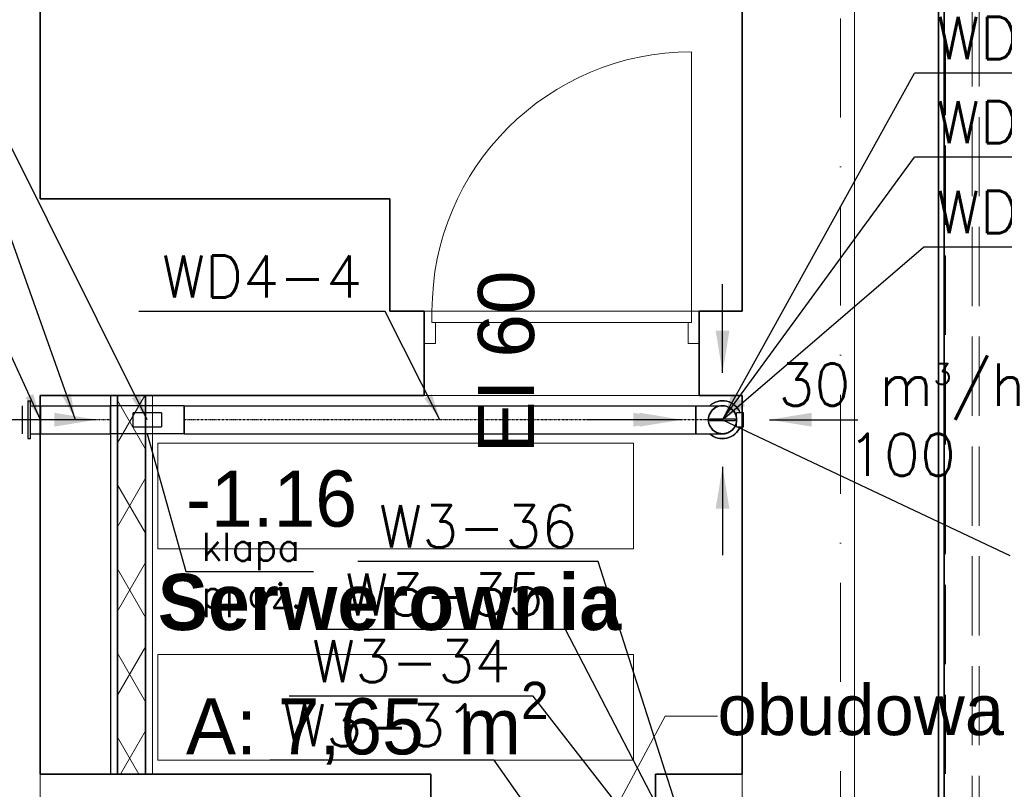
# Model space of a CAD drawing. Header units: millimetres. Extents: x -8078 to 234695, y -4319 to 602442.
# Tile 97 of 152: x 107137 to 110644, y 254708 to 257450. Entities that reach past the tile are written whole.
import ezdxf

# ---------------------------------------------------------------- set-up
doc = ezdxf.new("R2010")
doc.units = ezdxf.units.MM
doc.header["$MEASUREMENT"] = 0
for name, pattern in [('DASHDOT', [1, 0.5, -0.25, 0, -0.25]), ('Krawędzie ukryte', [3.912222, 2.822222, -1.09]), ('Kropki i Kreski', [6.702778, 3.527778, -1.763889, 0, -1.411111])]:
    doc.linetypes.add(name, pattern=pattern)
for name, color, linetype in [('#IS_wentylacja_opisy_bud', 7, 'Continuous'), ('#podkład', 252, 'Continuous'), ('- A - ocieplenie', 7, 'Continuous'), ('- strefy pomieszczeń', 7, 'Continuous'), ('2D - Rysunki i Obrazki', 7, 'Continuous'), ('Drzwi Archicad', 7, 'Continuous'), ('FLUID-W3-150-NUM', 7, 'Continuous'), ('FLUID-WD4', 7, 'Continuous'), ('FLUID-WD4-150-ARRDU', 7, 'Continuous'), ('FLUID-WD4-150-ARRGR', 7, 'Continuous'), ('FLUID-WD4-150-NUM', 7, 'Continuous'), ('FLUID-WD4-SYM', 7, 'Continuous'), ('Konstrukcja - Siatka mod', 7, 'Continuous'), ('Konstrukcja - Stropy', 7, 'Continuous'), ('Konstrukcja - Ściany działowe', 7, 'Continuous'), ('Konstrukcja - Ściany nośne wew..P', 7, 'Continuous'), ('Konstrukcja - Ściany zewnętrzne', 7, 'Continuous'), ('Opisy - Etykiety', 7, 'Continuous'), ('Znaczniki drzwi Archicada', 7, 'Continuous')]:
    doc.layers.add(name, color=color, linetype=linetype)
doc.styles.add('FDBES', font='simplex.shx')
doc.styles.add('STYL_AUTOMATYCZNY_1', font='arial.ttf')
doc.styles.add('STYL_AUTOMATYCZNY_10', font='txt')
doc.styles.add('STYL_AUTOMATYCZNY_6', font='txt')
doc.styles.add('STYL_AUTOMATYCZNY_9', font='txt')
doc.dimstyles.new('FDBES', dxfattribs={"dimscale": 50, "dimtxt": 4, "dimasz": 2.5, "dimexe": 0.8, "dimexo": 2, "dimgap": 1, "dimtad": 1, "dimdsep": 46, "dimtxsty": 'FDBES', "dimcen": 2.5, "dimclrd": 4, "dimclre": 5, "dimadec": 0, "dimazin": 0, "dimtfac": 1, "dimtmove": 0, "dimatfit": 3, "dimfxl": 1, "dimarcsym": 0})

# ---------------------------------------------------------------- blocks, each defined once
blk = doc.blocks.new('SDFGHB')
at = {"layer": 'Konstrukcja - Ściany działowe', "linetype": 'Continuous', "lineweight": 13}
h = blk.add_hatch(dxfattribs=at)
h.set_pattern_fill('Izolacja_miękka_0001', color=252, style=0, pattern_type=2)
h.set_pattern_definition([(60, (-208051.03, 747718.21), (-129.90381, 75), []), (120, (-208051.03, 747718.21), (129.90381, 75), [])])
h.paths.add_polyline_path([(47092.6, 467790.5), (47092.6, 466440.5), (47192.6, 466440.5), (47192.6, 467790.5)])
at = {"layer": '- A - ocieplenie', "color": 252, "linetype": 'Continuous', "lineweight": 35, "ltscale": 100, "flags": 128}
for points in [[(50017.6, 471809.9), (50017.6, 459110.5)], [(50037.6, 459110.5), (50037.6, 471809.9)]]:
    blk.add_lwpolyline(points, dxfattribs=at)
at = {"layer": '- A - ocieplenie', "color": 252, "linetype": 'Krawędzie ukryte', "lineweight": 20, "ltscale": 100, "flags": 128}
for points in [[(50017.6, 471809.9), (50017.6, 459110.5)], [(50041.7, 471809.9), (50041.7, 459110.5)], [(50137.6, 459110.5), (50137.6, 471809.9)], [(50161.7, 459110.5), (50161.7, 471809.9)]]:
    blk.add_lwpolyline(points, dxfattribs=at)
at = {"layer": '- strefy pomieszczeń', "color": 252, "linetype": 'Continuous', "lineweight": 13, "ltscale": 100}
for p, q in [((47236.6, 467619.6), (48930.9, 467619.6)), ((47236.6, 467243.2), (47236.6, 467619.6)), ((48930.9, 467619.6), (48930.9, 467243.2)), ((48930.9, 467243.2), (47236.6, 467243.2)), ((47236.6, 466866.7), (48930.9, 466866.7)), ((47236.6, 466490.2), (47236.6, 466866.7)), ((48930.9, 466866.7), (48930.9, 466490.2)), ((48930.9, 466490.2), (47236.6, 466490.2))]:
    blk.add_line(p, q, dxfattribs=at)
at = {"layer": '2D - Rysunki i Obrazki', "color": 252, "linetype": 'Continuous', "lineweight": 13, "ltscale": 100, "flags": 128}
blk.add_lwpolyline([(46817.6, 467790.5), (49317.6, 467790.5), (49317.6, 463960.5), (46817.6, 463960.5)], close=True, dxfattribs=at)
at = {"layer": 'Drzwi Archicad', "color": 252, "linetype": 'Continuous', "lineweight": 13, "ltscale": 100}
for p, q in [((49137.1, 468090.5), (49137.1, 469014.5)), ((48213.1, 468090.5), (48185.1, 468090.5)), ((48185.1, 468090.5), (48185.1, 467975.5)), ((48213.1, 468050.5), (48213.1, 468090.5)), ((48213.1, 468090.5), (49137.1, 468090.5)), ((48213.1, 468050.5), (48213.1, 468090.5)), ((49165.1, 468090.5), (49137.1, 468090.5)), ((49137.1, 468090.5), (49137.1, 468050.5)), ((49137.1, 468090.5), (49137.1, 468050.5)), ((49165.1, 467975.5), (49165.1, 468090.5)), ((48225.1, 468050.5), (48213.1, 468050.5)), ((49137.1, 468050.5), (48213.1, 468050.5)), ((48225.1, 467975.5), (48225.1, 468050.5)), ((49137.1, 468050.5), (49125.1, 468050.5)), ((49125.1, 468050.5), (49125.1, 467975.5)), ((48185.1, 467975.5), (48225.1, 467975.5)), ((49125.1, 467975.5), (49165.1, 467975.5))]:
    blk.add_line(p, q, dxfattribs=at)
at = {"layer": 'Drzwi Archicad', "color": 252, "linetype": 'Continuous', "lineweight": 35, "ltscale": 100}
for p, q in [((48185.1, 468090.5), (48185.1, 467975.5)), ((48185.1, 468090.5), (48185.1, 467975.5)), ((49165.1, 468090.5), (49165.1, 467975.5)), ((49165.1, 468090.5), (49165.1, 467975.5)), ((48185.1, 467975.5), (48185.1, 467790.5)), ((49165.1, 467975.5), (49165.1, 467790.5)), ((48208.7, 466140.5), (48208.7, 466440.5)), ((49008.7, 466140.5), (49008.7, 466440.5))]:
    blk.add_line(p, q, dxfattribs=at)
at = {"layer": 'Drzwi Archicad', "color": 252, "linetype": 'Continuous', "lineweight": 13, "ltscale": 100}
blk.add_arc((49137.1, 468090.5), 924, 90, 180, dxfattribs=at)
at = {"layer": 'Konstrukcja - Siatka mod', "color": 252, "linetype": 'Kropki i Kreski', "lineweight": 13, "ltscale": 100}
blk.add_line((49667.6, 474496.4), (49667.6, 457531.6), dxfattribs=at)
at = {"layer": 'Konstrukcja - Stropy', "color": 252, "linetype": 'Continuous', "lineweight": 13, "ltscale": 100, "flags": 128}
blk.add_lwpolyline([(22777.6, 458509.7), (34592.6, 458509.7), (34592.6, 463961.5), (37297.6, 463961.5), (37297.6, 458509.7), (49718.3, 458509.7), (49718.3, 471788.6), (40377.6, 471788.6), (40377.6, 466428.5), (30297.6, 466428.5), (30297.6, 467849.4), (22777.6, 467849.4)], close=True, dxfattribs=at)
at = {"layer": 'Konstrukcja - Ściany działowe', "color": 252, "linetype": 'Continuous', "lineweight": 35, "ltscale": 100}
for p, q in [((47092.6, 467790.5), (47092.6, 466440.5)), ((47192.6, 466440.5), (47192.6, 467790.5)), ((47092.6, 466440.5), (47192.6, 466440.5))]:
    blk.add_line(p, q, dxfattribs=at)
at = {"layer": 'Konstrukcja - Ściany działowe', "color": 252, "linetype": 'Continuous', "lineweight": 13, "ltscale": 100}
blk.add_line((47067.6, 466440.5), (47092.6, 466440.5), dxfattribs=at)
at = {"layer": 'Konstrukcja - Ściany działowe', "color": 252, "linetype": 'Continuous', "lineweight": 25, "ltscale": 100}
blk.add_line((47192.6, 466440.5), (47217.6, 466440.5), dxfattribs=at)
at = {"layer": 'Konstrukcja - Ściany działowe', "color": 252, "linetype": 'Continuous', "lineweight": 25, "ltscale": 100, "flags": 128}
for points in [[(47067.6, 467790.5), (47067.6, 466440.5)], [(47192.6, 467790.5), (47217.6, 467790.5)]]:
    blk.add_lwpolyline(points, dxfattribs=at)
at = {"layer": 'Konstrukcja - Ściany działowe', "color": 252, "linetype": 'Continuous', "lineweight": 13, "ltscale": 100, "flags": 128}
for points in [[(47067.6, 467790.5), (47092.6, 467790.5)], [(47217.6, 466440.5), (47217.6, 467790.5)]]:
    blk.add_lwpolyline(points, dxfattribs=at)
at = {"layer": 'Konstrukcja - Ściany działowe', "color": 252, "linetype": 'Continuous', "lineweight": 35, "ltscale": 100, "flags": 128}
blk.add_lwpolyline([(47092.6, 467790.5), (47192.6, 467790.5)], dxfattribs=at)
at = {"layer": 'Konstrukcja - Ściany nośne wew..P', "color": 252, "linetype": 'Continuous', "lineweight": 35, "ltscale": 100}
for p, q in [((48185.1, 468090.5), (48185.1, 467975.5)), ((49165.1, 468090.5), (49165.1, 467975.5)), ((48185.1, 467975.5), (48185.1, 467790.5)), ((49165.1, 467975.5), (49165.1, 467790.5)), ((48208.7, 466140.5), (48208.7, 466440.5)), ((49008.7, 466140.5), (49008.7, 466440.5))]:
    blk.add_line(p, q, dxfattribs=at)
at = {"layer": 'Konstrukcja - Ściany nośne wew..P', "color": 252, "linetype": 'Continuous', "lineweight": 35, "ltscale": 100, "flags": 128}
for points in [[(46817.6, 468490.5), (46817.6, 469291.8)], [(48062.6, 468490.5), (46817.6, 468490.5)], [(48062.6, 468090.5), (48062.6, 468490.5)], [(48185.1, 468090.5), (48062.6, 468090.5)], [(49317.6, 468090.5), (49165.1, 468090.5)], [(46817.6, 466440.5), (46817.6, 467790.5)], [(46817.6, 467790.5), (48062.6, 467790.5)], [(48062.6, 467790.5), (48185.1, 467790.5)], [(49165.1, 467790.5), (49317.6, 467790.5)], [(48208.7, 466440.5), (46817.6, 466440.5)], [(49317.6, 466440.5), (49008.7, 466440.5)]]:
    blk.add_lwpolyline(points, dxfattribs=at)
at = {"layer": 'Konstrukcja - Ściany zewnętrzne', "color": 252, "linetype": 'Continuous', "lineweight": 35, "ltscale": 100, "flags": 128}
for points in [[(50017.6, 458490.5), (50017.6, 471810.5)], [(49317.6, 471390.5), (49317.6, 468090.5)], [(49317.6, 467790.5), (49317.6, 466440.5)]]:
    blk.add_lwpolyline(points, dxfattribs=at)
at = {"layer": 'Opisy - Etykiety', "color": 252, "linetype": 'Continuous', "lineweight": 13, "ltscale": 100}
for p, q in [((48811.7, 466215.9), (49044.1, 466647.8)), ((49044.1, 466647.8), (49230.1, 466647.8))]:
    blk.add_line(p, q, dxfattribs=at)
at = {"layer": '- strefy pomieszczeń', "color": 252, "linetype": 'Continuous', "lineweight": 13, "char_height": 200, "attachment_point": 1}
for s, insert, style in [('\\A1;{\\pql;\\pt0,500;\\fGeneva CE|b0|i0|c0|p0;\\W1.000000;A: 7,75\\fGeneva CE|b0|i0|c0|p0;\\W1.000000;\\A1{\\H.66x;\\S^  ;}\\fGeneva CE|b0|i0|c0|p0;\\W1.000000; m\\fGeneva CE|b0|i0|c0|p0;\\W1.000000;\\A1{\\H.66x;\\S2^  ;}}', (47451.8, 469531), 'STYL_AUTOMATYCZNY_6'), ('\\A1;{\\pql;\\pt0,500;\\fGeneva CE|b0|i0|c0|p0;\\W1.000000;-1.16\\fGeneva CE|b0|i0|c0|p0;\\W1.000000;\\A1{\\H.66x;\\S^  ;}\\fGeneva CE|b0|i0|c0|p0;\\W1.000000;\\fGeneva CE|b0|i0|c0|p0;\\W1.000000;\\A1{\\H.66x;\\S^  ;}}', (47336.6, 467522.7), 'STYL_AUTOMATYCZNY_6'), ('\\A1;{\\pql;\\pt0,500;\\fGeneva CE|b1|i0|c0|p0;\\W1.000000;Serwerownia\\fGeneva CE|b1|i0|c0|p0;\\W1.000000;\\A1{\\H.66x;\\S^  ;}\\fGeneva CE|b1|i0|c0|p0;\\W1.000000;\\fGeneva CE|b1|i0|c0|p0;\\W1.000000;\\A1{\\H.66x;\\S^  ;}}', (47236.6, 467154.2), 'STYL_AUTOMATYCZNY_9'), ('\\A1;{\\pql;\\pt0,500;\\fGeneva CE|b0|i0|c0|p0;\\W1.000000;A: 7,65\\fGeneva CE|b0|i0|c0|p0;\\W1.000000;\\A1{\\H.66x;\\S^  ;}\\fGeneva CE|b0|i0|c0|p0;\\W1.000000; m\\fGeneva CE|b0|i0|c0|p0;\\W1.000000;\\A1{\\H.66x;\\S2^  ;}}', (47336.6, 466769.8), 'STYL_AUTOMATYCZNY_6')]:
    blk.add_mtext(s, dxfattribs=dict(at, insert=insert, style=style))
at = {"layer": 'Opisy - Etykiety', "color": 252, "linetype": 'Continuous', "lineweight": 13, "insert": (49230.1, 466668.6), "char_height": 180, "attachment_point": 4, "style": 'STYL_AUTOMATYCZNY_10'}
blk.add_mtext('\\A1;{\\pql;\\pt987.778,1975.56,2963.33,3951.11,4938.89,5926.67,6914.44,7902.22,8890,9877.78,10865.6;\\fHelvetica|b0|i0|c238|p0;\\W1.000000;obudowa EI\\fHelvetica|b0|i0|c238|p0;\\W1.000000;12\\fHelvetica|b0|i0|c238|p0;\\W1.000000;0}', dxfattribs=at)
at = {"layer": 'Znaczniki drzwi Archicada', "color": 252, "linetype": 'Continuous', "lineweight": 35, "insert": (48579.6, 467583.2), "char_height": 200, "attachment_point": 7, "rotation": 90, "style": 'STYL_AUTOMATYCZNY_1'}
blk.add_mtext('\\A1;{\\pql;\\pt0;\\fArial|b0|i0|c238|p0;\\W1.000000;EI 60\\fArial|b0|i0|c238|p0;\\W1.000000;\\fArial|b0|i0|c238|p0;\\H0.666667x;\\W1.000000;\\fArial|b0|i0|c238|p0;\\H1.500000x;\\W1.000000;}', dxfattribs=at)
blk = doc.blocks.new('*U84768')
at = {"color": 14, "linetype": 'Continuous', "lineweight": -2}
for p, q in [((0, 95, 50), (0, 95)), ((0, 95), (0, 95, -50))]:
    blk.add_line(p, q, dxfattribs=at)
at = {"color": 0, "linetype": 'ByBlock', "lineweight": -2}
for p, q in [((0, 95, 50), (0, 0, 50)), ((0, 95, -50), (0, 0, -50))]:
    blk.add_line(p, q, dxfattribs=at)
at = {"color": 14, "linetype": 'Continuous', "lineweight": -3, "extrusion": (1, 1.83697e-16, 4.43195e-29)}
blk.add_ellipse((0, 0), major_axis=(0, 50), ratio=1, start_param=0, end_param=3.141593, dxfattribs=at)
at = {"color": 14, "linetype": 'Continuous', "lineweight": -3, "extrusion": (1, 1.83697e-16, -9.82189e-29)}
blk.add_ellipse((0, 0), major_axis=(0, -50), ratio=1, start_param=0, end_param=3.141593, dxfattribs=at)
at = {"color": 14, "linetype": 'Continuous', "lineweight": -2, "extrusion": (-1, -1.83697e-16, 1.6952e-28)}
blk.add_ellipse((0, 0), major_axis=(0, -50), ratio=1, start_param=0, end_param=3.141593, dxfattribs=at)
at = {"color": 14, "linetype": 'Continuous', "lineweight": -2, "extrusion": (-1, -1.83697e-16, -1.1562e-28)}
blk.add_ellipse((0, 0), major_axis=(0, 50), ratio=1, start_param=0, end_param=3.141593, dxfattribs=at)
at = {"layer": 'FLUID-WD4-SYM', "color": 2, "linetype": 'DASHDOT', "lineweight": -3}
for p, q in [((0, 50), (0, 95)), ((0, 0), (0, 50))]:
    blk.add_line(p, q, dxfattribs=at)
blk = doc.blocks.new('*U84767')
at = {"color": 0, "linetype": 'ByBlock', "lineweight": -2}
for p, q in [((0, 25, 75), (0, 25, 50)), ((0, -25, 75), (0, 25, 75)), ((0, -25, 50), (0, 25, 50)), ((0, 2.5), (0, 2.5, -45)), ((0, 2.5, 45), (0, 2.5)), ((0, 2.5, -45), (0, -2.5, -45)), ((0, 2.5, 45), (0, -2.5, 45)), ((0, -2.5, -45), (0, -2.5)), ((0, -2.5), (0, -2.5, 45)), ((0, -25, 50), (0, -25, 75))]:
    blk.add_line(p, q, dxfattribs=at)
at = {"color": 14, "linetype": 'Continuous', "lineweight": -3, "extrusion": (1, -9.05696e-48, 1.83697e-16)}
for major_axis in [(0, 0, -50), (0, 0, 50)]:
    blk.add_ellipse((0, 0), major_axis=major_axis, ratio=1, start_param=0, end_param=3.141593, dxfattribs=at)
at = {"color": 14, "linetype": 'Continuous', "lineweight": -2, "extrusion": (-1, -1.4257e-28, -1.83697e-16)}
blk.add_ellipse((0, 0), major_axis=(0, 0, 50), ratio=1, start_param=0, end_param=3.141593, dxfattribs=at)
at = {"color": 14, "linetype": 'Continuous', "lineweight": -2, "extrusion": (-1, 1.4257e-28, -1.83697e-16)}
blk.add_ellipse((0, 0), major_axis=(0, 0, -50), ratio=1, start_param=0, end_param=3.141593, dxfattribs=at)
blk = doc.blocks.new('*U84766')
at = {"color": 0, "linetype": 'ByBlock', "lineweight": -2, "extrusion": (1.05988e-16, -4.17894e-17, -1)}
blk.add_ellipse((0, 0), major_axis=(-62.8, 24.8), ratio=1, start_param=0, end_param=1.93185, dxfattribs=at)
at = {"color": 0, "linetype": 'ByBlock', "lineweight": -2}
for major_axis, end_param in [((45.3, 50), 1.93185), ((-62.6, -25.2), 1.92417)]:
    blk.add_ellipse((0, 0), major_axis=major_axis, ratio=1, start_param=0, end_param=end_param, dxfattribs=at)
at = {"color": 14, "linetype": 'Continuous', "lineweight": -3, "extrusion": (1.22465e-16, 2.99952e-32, -1)}
for major_axis in [(-50, 0), (50, 0)]:
    blk.add_ellipse((0, 0), major_axis=major_axis, ratio=1, start_param=0, end_param=3.141593, dxfattribs=at)
at = {"color": 14, "linetype": 'Continuous', "lineweight": -3}
for major_axis in [(50, 0), (-50, 0)]:
    blk.add_ellipse((0, 0), major_axis=major_axis, ratio=1, start_param=0, end_param=3.141593, dxfattribs=at)
at = {"color": 0, "linetype": 'ByBlock', "lineweight": -2, "extrusion": (5.52687e-17, -6.09412e-17, -1)}
blk.add_ellipse((0, 0), major_axis=(45.3, -50), ratio=1, start_param=0, end_param=1.92417, dxfattribs=at)
blk = doc.blocks.new('*U84756')
at = {"color": 14, "linetype": 'Continuous', "lineweight": -2}
for p, q in [((-125, 49.8), (-125, 50)), ((-125, 0), (-125, 49.8)), ((125, 50), (125, 49.8)), ((125, 49.8), (125, 0)), ((-125, -49.8), (-125, 0)), ((125, 0), (125, -49.8)), ((-125, -50), (-125, -49.8)), ((125, -49.8), (125, -50))]:
    blk.add_line(p, q, dxfattribs=at)
at = {"color": 0, "linetype": 'ByBlock', "lineweight": -2}
for p, q in [((125, 50), (-125, 50)), ((125, -50), (-125, -50))]:
    blk.add_line(p, q, dxfattribs=at)
at = {"layer": 'FLUID-WD4-SYM', "color": 2, "linetype": 'DASHDOT', "lineweight": -3}
blk.add_line((-125, 0), (125, 0), dxfattribs=at)
blk = doc.blocks.new('*U84755')
at = {"color": 0, "linetype": 'ByBlock', "lineweight": -2}
for p, q in [((0, 67.5, 45), (0, 0, 45)), ((0, 0, 35), (0, 67.5, 35)), ((0, 67.5, 45), (0, 67.5, 35)), ((0, 50, 35), (0, 50)), ((0, 50, 65), (0, 0, 65)), ((0, -67.5, 35), (0, 0, 35)), ((0, 0, 45), (0, -67.5, 45)), ((0, 0, 65), (0, -50, 65)), ((0, -50, 35), (0, -50)), ((0, -67.5, 45), (0, -67.5, 35))]:
    blk.add_line(p, q, dxfattribs=at)
at = {"color": 14, "linetype": 'Continuous', "lineweight": -2}
for p, q in [((0, 50), (0, 0)), ((0, 0), (0, -50))]:
    blk.add_line(p, q, dxfattribs=at)
blk = doc.blocks.new('*U84753')
at = {"color": 14, "linetype": 'Continuous', "lineweight": -2}
for p, q in [((-131, 50), (-131, 49.8)), ((-131, 49.8), (-131, 0)), ((131, 49.8), (131, 50)), ((131, 0), (131, 49.8)), ((-131, 0), (-131, -49.8)), ((131, -49.8), (131, 0)), ((-131, -49.8), (-131, -50)), ((131, -50), (131, -49.8))]:
    blk.add_line(p, q, dxfattribs=at)
at = {"color": 0, "linetype": 'ByBlock', "lineweight": -2}
for p, q in [((131, 50), (-131, 50)), ((50, 25), (-50, 25)), ((-50, -25), (-50, 25)), ((50, 25), (50, -25)), ((-50, -25), (50, -25)), ((131, -50), (-131, -50))]:
    blk.add_line(p, q, dxfattribs=at)
blk = doc.blocks.new('*U84765')
at = {"color": 14, "linetype": 'Continuous', "lineweight": -2}
for p, q in [((-911.5, 49.8), (-911.5, 50)), ((-911.5, 0), (-911.5, 49.8)), ((911.5, 50), (911.5, 49.8)), ((911.5, 49.8), (911.5, 0)), ((-911.5, -49.8), (-911.5, 0)), ((911.5, 0), (911.5, -49.8)), ((-911.5, -50), (-911.5, -49.8)), ((911.5, -49.8), (911.5, -50))]:
    blk.add_line(p, q, dxfattribs=at)
at = {"color": 0, "linetype": 'ByBlock', "lineweight": -2}
for p, q in [((911.5, 50), (-911.5, 50)), ((911.5, -50), (-911.5, -50))]:
    blk.add_line(p, q, dxfattribs=at)
at = {"layer": 'FLUID-WD4-SYM', "color": 2, "linetype": 'DASHDOT', "lineweight": -3}
blk.add_line((-911.5, 0), (911.5, 0), dxfattribs=at)
blk = doc.blocks.new('*U56554')
at = {"color": 5, "lineweight": -2}
blk.add_leader([(0, 0), (-315, 0)], dimstyle='FDBES', override={"dimscale": 60, "dimclrd": 5}, dxfattribs=at)
blk = doc.blocks.new('*U56565')
at = {"color": 5, "lineweight": -2}
blk.add_leader([(0, 0), (-315, 0)], dimstyle='FDBES', override={"dimscale": 60, "dimclrd": 5}, dxfattribs=at)
blk = doc.blocks.new('*U56611')
at = {"color": 7, "lineweight": -2}
blk.add_line((-252.8, 551.7), (-1058.5, 551.7), dxfattribs=at)
at = {"color": 0, "lineweight": -2, "insert": (-655.6, 551.7), "char_height": 150, "attachment_point": 5, "style": 'FDBES'}
blk.add_mtext('WD4-1\\P ', dxfattribs=at)
at = {"color": 7, "lineweight": -2}
blk.add_leader([(0, 0), (-252.8, 551.7)], dimstyle='FDBES', override={"dimscale": 37.5, "dimclrd": 7, "dimclre": 7}, dxfattribs=at)
blk = doc.blocks.new('*U56612')
at = {"color": 7, "lineweight": -2}
blk.add_line((-300.7, 845), (-1170.7, 845), dxfattribs=at)
at = {"color": 0, "lineweight": -2, "insert": (-735.7, 845), "char_height": 150, "attachment_point": 5, "style": 'FDBES'}
blk.add_mtext('WD4-2\\P ', dxfattribs=at)
at = {"color": 7, "lineweight": -2}
blk.add_leader([(0, 0), (-300.7, 845)], dimstyle='FDBES', override={"dimscale": 37.5, "dimclrd": 7, "dimclre": 7}, dxfattribs=at)
blk = doc.blocks.new('*U56613')
at = {"color": 7, "lineweight": -2}
blk.add_line((-556.7, 1115), (-1426.7, 1115), dxfattribs=at)
at = {"color": 0, "lineweight": -2, "insert": (-991.7, 1115), "char_height": 150, "attachment_point": 5, "style": 'FDBES'}
blk.add_mtext('WD4-3\\P ', dxfattribs=at)
at = {"color": 7, "lineweight": -2}
blk.add_leader([(0, 0), (-556.7, 1115)], dimstyle='FDBES', override={"dimscale": 37.5, "dimclrd": 7, "dimclre": 7}, dxfattribs=at)
blk = doc.blocks.new('*U56614')
at = {"color": 7, "lineweight": -2}
blk.add_line((-195.6, 385), (-1072.8, 385), dxfattribs=at)
at = {"color": 0, "lineweight": -2, "insert": (-634.2, 385), "char_height": 150, "attachment_point": 5, "style": 'FDBES'}
blk.add_mtext('WD4-4\\P ', dxfattribs=at)
at = {"color": 7, "lineweight": -2}
blk.add_leader([(0, 0), (-195.6, 385)], dimstyle='FDBES', override={"dimscale": 37.5, "dimclrd": 7, "dimclre": 7}, dxfattribs=at)
blk = doc.blocks.new('*U56615')
at = {"color": 7, "lineweight": -2}
blk.add_line((1554.3, 935), (684.3, 935), dxfattribs=at)
at = {"color": 0, "lineweight": -2, "insert": (1119.3, 935), "char_height": 150, "attachment_point": 5, "style": 'FDBES'}
blk.add_mtext('WD4-5\\P ', dxfattribs=at)
at = {"color": 7, "lineweight": -2}
blk.add_leader([(0, 0), (684.3, 935)], dimstyle='FDBES', override={"dimscale": 37.5, "dimclrd": 7, "dimclre": 7}, dxfattribs=at)
blk = doc.blocks.new('*U56616')
at = {"color": 7, "lineweight": -2}
blk.add_line((1522.1, 615), (716.4, 615), dxfattribs=at)
at = {"color": 0, "lineweight": -2, "insert": (1119.3, 615), "char_height": 150, "attachment_point": 5, "style": 'FDBES'}
blk.add_mtext('WD4-1\\P ', dxfattribs=at)
at = {"color": 7, "lineweight": -2}
blk.add_leader([(0, 0), (716.4, 615)], dimstyle='FDBES', override={"dimscale": 37.5, "dimclrd": 7, "dimclre": 7}, dxfattribs=at)
blk = doc.blocks.new('*U56617')
at = {"color": 7, "lineweight": -2}
blk.add_line((1554.3, 1235.3), (684.3, 1235.3), dxfattribs=at)
at = {"color": 0, "lineweight": -2, "insert": (1119.3, 1235.3), "char_height": 150, "attachment_point": 5, "style": 'FDBES'}
blk.add_mtext('WD4-3\\P ', dxfattribs=at)
at = {"color": 7, "lineweight": -2}
blk.add_leader([(0, 0), (684.3, 1235.3)], dimstyle='FDBES', override={"dimscale": 37.5, "dimclrd": 7, "dimclre": 7}, dxfattribs=at)
blk = doc.blocks.new('*U84769')
at = {"color": 5, "lineweight": -2}
blk.add_leader([(0, 0), (315, 0)], dimstyle='FDBES', override={"dimscale": 60, "dimclrd": 5}, dxfattribs=at)
blk = doc.blocks.new('*U84770')
at = {"color": 5, "lineweight": -2}
blk.add_leader([(0, 0), (-315, 0)], dimstyle='FDBES', override={"dimscale": 60, "dimclrd": 5}, dxfattribs=at)
blk = doc.blocks.new('*U84771')
at = {"color": 5, "lineweight": -2}
blk.add_leader([(0, 0), (0, 315)], dimstyle='FDBES', override={"dimscale": 60, "dimclrd": 5}, dxfattribs=at)
blk = doc.blocks.new('*U84772')
at = {"color": 5, "lineweight": -2}
blk.add_leader([(0, 0), (0, -315)], dimstyle='FDBES', override={"dimscale": 60, "dimclrd": 5}, dxfattribs=at)
blk = doc.blocks.new('*U86367')
at = {"color": 7, "lineweight": -2}
blk.add_line((-524.1, 738.8), (-1322.7, 738.8), dxfattribs=at)
at = {"color": 0, "lineweight": -2, "insert": (-923.4, 738.8), "char_height": 150, "attachment_point": 5, "style": 'FDBES'}
blk.add_mtext('W3-31\\P ', dxfattribs=at)
at = {"color": 7, "lineweight": -2}
blk.add_leader([(0, 0), (-524.1, 738.8)], dimstyle='FDBES', override={"dimscale": 37.5, "dimclrd": 7, "dimclre": 7}, dxfattribs=at)
blk = doc.blocks.new('*U86368')
at = {"color": 7, "lineweight": -2}
blk.add_line((-592.4, 759.2), (-1462.4, 759.2), dxfattribs=at)
at = {"color": 0, "lineweight": -2, "insert": (-1027.4, 759.2), "char_height": 150, "attachment_point": 5, "style": 'FDBES'}
blk.add_mtext('W3-34\\P ', dxfattribs=at)
at = {"color": 7, "lineweight": -2}
blk.add_leader([(0, 0), (-592.4, 759.2)], dimstyle='FDBES', override={"dimscale": 37.5, "dimclrd": 7, "dimclre": 7}, dxfattribs=at)
blk = doc.blocks.new('*U86369')
at = {"color": 7, "lineweight": -2}
blk.add_line((-503.7, 970.2), (-1366.6, 970.2), dxfattribs=at)
at = {"color": 0, "lineweight": -2, "insert": (-935.2, 970.2), "char_height": 150, "attachment_point": 5, "style": 'FDBES'}
blk.add_mtext('W3-35\\P ', dxfattribs=at)
at = {"color": 7, "lineweight": -2}
blk.add_leader([(0, 0), (-503.7, 970.2)], dimstyle='FDBES', override={"dimscale": 37.5, "dimclrd": 7, "dimclre": 7}, dxfattribs=at)
blk = doc.blocks.new('*U86370')
at = {"color": 7, "lineweight": -2}
blk.add_line((-387.2, 1213.2), (-1243, 1213.2), dxfattribs=at)
at = {"color": 0, "lineweight": -2, "insert": (-815.1, 1213.2), "char_height": 150, "attachment_point": 5, "style": 'FDBES'}
blk.add_mtext('W3-36\\P ', dxfattribs=at)
at = {"color": 7, "lineweight": -2}
blk.add_leader([(0, 0), (-387.2, 1213.2)], dimstyle='FDBES', override={"dimscale": 37.5, "dimclrd": 7, "dimclre": 7}, dxfattribs=at)

msp = doc.modelspace()

# ---------------------------------------------------------------- linework, layer by layer
at = {"lineweight": -2}
msp.add_line((109640.7, 256024.7), (110663.8, 255540.7), dxfattribs=at)
msp.add_line((107591.7, 255975), (107728.8, 255484))
at = {"color": 7, "lineweight": -2}
msp.add_line((107728.8, 255484), (108183.9, 255484), dxfattribs=at)

# ---------------------------------------------------------------- block references
at = {"layer": '#podkład'}
msp.add_blockref('SDFGHB', (60392.7, -211678.7), dxfattribs=at)
at = {"layer": 'FLUID-W3-150-NUM', "linetype": 'ByBlock', "lineweight": -2}
for name, p in [('*U86370', (109585.1, 254306.8, -42.5)), ('*U86369', (109585.2, 254306.8, -174.9)), ('*U86368', (109558.9, 254280.4, -407.3)), ('*U86367', (109351.2, 254072.7, -444.8))]:
    msp.add_blockref(name, p, dxfattribs=at)
at = {"layer": 'FLUID-WD4', "color": 5, "linetype": 'Continuous', "lineweight": -2, "extrusion": (-1, 0, 6.12323e-17), "rotation": 89.99999999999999}
msp.add_blockref('*U84755', (-256025, -667, -107210.7), dxfattribs=at)
at = {"layer": 'FLUID-WD4', "color": 5, "linetype": 'Continuous', "lineweight": -2, "extrusion": (-1.22465e-16, 0, -1), "rotation": 360}
for name, p in [('*U84756', (-107335.7, 256025, 667)), ('*U84765', (-108634.2, 256025, 667)), ('*U84766', (-109640.7, 256025, 762))]:
    msp.add_blockref(name, p, dxfattribs=at)
at = {"layer": 'FLUID-WD4', "color": 5, "linetype": 'Continuous', "lineweight": -2, "rotation": 360}
msp.add_blockref('*U84753', (107591.7, 256025, -667), dxfattribs=at)
at = {"layer": 'FLUID-WD4', "color": 5, "linetype": 'Continuous', "lineweight": -2, "extrusion": (-1.83697e-16, 1, 1.83697e-16), "rotation": 270}
msp.add_blockref('*U84768', (-109640.7, -667, 256025), dxfattribs=at)
at = {"layer": 'FLUID-WD4', "color": 5, "linetype": 'Continuous', "lineweight": -2, "extrusion": (1, 0, -1.83697e-16), "rotation": 270}
msp.add_blockref('*U84767', (256024.7, -441, 109640.7), dxfattribs=at)
at = {"layer": 'FLUID-WD4-150-ARRDU', "color": 7, "lineweight": -2, "rotation": 360}
for name, p in [('*U56554', (107410.7, 256025, -667)), ('*U56565', (109495.7, 256025, -667))]:
    msp.add_blockref(name, p, dxfattribs=at)
at = {"layer": 'FLUID-WD4-150-ARRGR', "color": 7, "lineweight": -2, "rotation": 360}
for name, p in [('*U84771', (109640.7, 256192.5, -782)), ('*U84770', (109473.2, 256025, -782)), ('*U84769', (109808.2, 256025, -782)), ('*U84772', (109640.7, 255857.5, -782))]:
    msp.add_blockref(name, p, dxfattribs=at)
at = {"layer": 'FLUID-WD4-150-NUM', "linetype": 'ByBlock', "lineweight": -2}
for name, p in [('*U56617', (109640.7, 256024.7, -441)), ('*U56613', (107591.7, 256025, -667)), ('*U56615', (109640.7, 256025, -667)), ('*U56612', (107335.7, 256025, -667)), ('*U56616', (109640.7, 256025, -762)), ('*U56611', (107210.7, 256025, -667)), ('*U56614', (108634.2, 256025, -667))]:
    msp.add_blockref(name, p, dxfattribs=at)

# ---------------------------------------------------------------- texts
at = {"layer": '#IS_wentylacja_opisy_bud', "color": 7, "lineweight": 35, "insert": (107784.4, 255621.9), "char_height": 100, "width": 1327, "attachment_point": 1, "rotation": 0}
msp.add_mtext('\\pxql;\\Fromans.shx;klapa\\Pppo\\Fromans.shx|c238;ż.', dxfattribs=at)
at = {"layer": 'FLUID-WD4-150-ARRGR', "color": 7, "lineweight": -2, "insert": (110279.6, 256025, -782), "char_height": 150, "attachment_point": 5, "style": 'FDBES'}
msp.add_mtext('30 m{\\A2;\\H0.5x;3}/h\\P100', dxfattribs=at)

doc.saveas('drawing.dxf')
